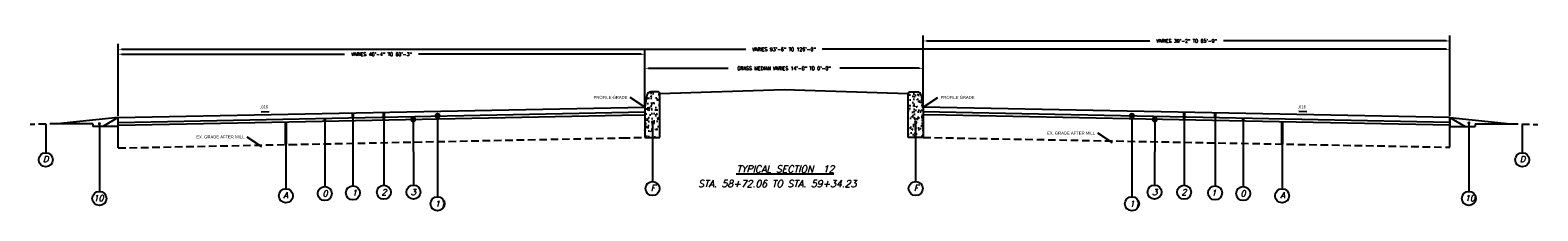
# Model space of a CAD drawing. Header units: feet. Extents: x 0 to 1837476, y 0 to 429622.
# Tile 30 of 33: x 1762711.69 to 1762761.49, y 428907.55 to 428913.51. Entities that reach past the tile are written whole.
import ezdxf

# ---------------------------------------------------------------- set-up
doc = ezdxf.new("R2010")
doc.units = ezdxf.units.FT
doc.header["$MEASUREMENT"] = 0
doc.linetypes.add('DASHED2', pattern=[0.375, 0.25, -0.125])
doc.layers.add('A-DETL-DIMS', color=1, linetype='Continuous')
doc.styles.add('Annotative', font='txt')
doc.styles.add('SIMPLEX', font='SIMPLEX.shx')
doc.styles.add('Text_30', font='romans.shx', dxfattribs={"oblique": 15, "height": 3})
doc.dimstyles.new('Annotative', dxfattribs={"dimtxt": 0.1128, "dimasz": 0.125, "dimexe": 0.18, "dimexo": 0.0625, "dimgap": 0.09, "dimtad": 0, "dimtih": 1, "dimtoh": 1, "dimdec": 1, "dimzin": 0, "dimdsep": 46, "dimtxsty": 'SIMPLEX', "dimcen": 0.09, "dimclrd": 256, "dimclre": 256, "dimclrt": 256, "dimaunit": 1, "dimadec": 3, "dimazin": 0, "dimtfac": 1, "dimtdec": 1, "dimtofl": 0, "dimtmove": 0, "dimatfit": 3, "dimfxl": 1, "dimtolj": 1, "dimtzin": 0, "dimlwd": -1, "dimlwe": -1, "dimarcsym": 0})
pattern_1 = [(130, (1762740.41887, 428909.8145), (-0.35863, -0.031376), [0.0375, -0.4125]), (185, (1762740.41887, 428909.8145), (0.069376, 0.376096), [0.03, -0.33]), (79.5486, (1762740.38898, 428909.81187), (-0.289255, 0.34472), [0.03187, -0.350571]), (133.816, (1762740.41887, 428909.9145), (-0.53362, -0.08276), [0.05625, -0.61875]), (83.3644, (1762740.3744, 428909.9076), (-0.46733, 0.48706), [0.047805, -0.525857]), (188.816, (1762740.41887, 428909.9145), (-0.46733, 0.48706), [0.045, -0.495]), (159, (1762740.36887, 428909.8895), (-0.298454, -0.201309), [0.0375, -0.4125]), (214, (1762740.36887, 428909.8895), (-0.121658, 0.362575), [0.03, -0.33]), (108.5486, (1762740.344, 428909.8727), (-0.420111, 0.161265), [0.03187, -0.350571]), (142.5, (1762740.41887, 428909.81449), (-0.00608, 0.166447), [0, -0.326, 0, -0.335, 0, -0.33125]), (172.5, (1762740.41887, 428909.81449), (-0.1315348, 0.197206), [0, -0.191, 0, -0.3185, 0, -0.12625]), (212.5, (1762740.53037, 428909.81449), (-0.2669112, -0.0112774), [0, -0.125, 0, -0.39, 0, -0.5175]), (222.5, (1762740.58037, 428909.81449), (-0.291593, 0.0500525), [0, -0.1625, 0, -0.259, 0, -0.3675])]

# ---------------------------------------------------------------- blocks, each defined once
blk = doc.blocks.new('*D148')
at = {"layer": 'A-DETL-DIMS', "transparency": 16777216}
for p, q in [((1762731.993, 428911.035), (1762731.993, 428912.434)), ((1762732.118, 428912.254), (1762734.742, 428912.254)), ((1762741.058, 428912.254), (1762738.435, 428912.254)), ((1762741.183, 428911.034), (1762741.183, 428912.434))]:
    blk.add_line(p, q, dxfattribs=at)
for points in [[(1762732.118, 428912.275), (1762732.118, 428912.233), (1762731.993, 428912.254)], [(1762741.058, 428912.275), (1762741.058, 428912.233), (1762741.183, 428912.254)]]:
    blk.add_solid(points, dxfattribs=at)
at = {"layer": 'A-DETL-DIMS', "color": 1, "transparency": 16777216, "insert": (1762736.588, 428912.254), "char_height": 0.1128, "attachment_point": 5, "style": 'SIMPLEX'}
blk.add_mtext('\\A1;GRASS MEDIAN VARIES 14\'-0" TO 0\'-0"', dxfattribs=at)
blk = doc.blocks.new('*D131')
at = {"layer": 'A-DETL-DIMS', "transparency": 16777216}
for p, q in [((1762714.598, 428910.687), (1762714.598, 428912.897)), ((1762714.723, 428912.717), (1762722.078, 428912.717)), ((1762731.868, 428912.717), (1762724.514, 428912.717)), ((1762731.993, 428911.035), (1762731.993, 428912.897))]:
    blk.add_line(p, q, dxfattribs=at)
for points in [[(1762714.723, 428912.738), (1762714.723, 428912.696), (1762714.598, 428912.717)], [(1762731.868, 428912.738), (1762731.868, 428912.696), (1762731.993, 428912.717)]]:
    blk.add_solid(points, dxfattribs=at)
at = {"layer": 'A-DETL-DIMS', "transparency": 16777216, "insert": (1762723.296, 428912.717), "char_height": 0.1128, "attachment_point": 5, "style": 'SIMPLEX'}
blk.add_mtext('\\A1;VARIES 40\'-4" TO 60\'-3"', dxfattribs=at)
blk = doc.blocks.new('*D132')
at = {"layer": 'A-DETL-DIMS', "transparency": 16777216}
for p, q in [((1762741.185, 428911.034), (1762741.185, 428913.337)), ((1762741.31, 428913.157), (1762748.667, 428913.157)), ((1762758.46, 428913.157), (1762751.103, 428913.157)), ((1762758.585, 428910.686), (1762758.585, 428913.337))]:
    blk.add_line(p, q, dxfattribs=at)
for points in [[(1762741.31, 428913.178), (1762741.31, 428913.136), (1762741.185, 428913.157)], [(1762758.46, 428913.178), (1762758.46, 428913.136), (1762758.585, 428913.157)]]:
    blk.add_solid(points, dxfattribs=at)
at = {"layer": 'A-DETL-DIMS', "transparency": 16777216, "insert": (1762749.885, 428913.157), "char_height": 0.1128, "attachment_point": 5, "style": 'SIMPLEX'}
blk.add_mtext('\\A1;VARIES 39\'-2" TO 65\'-9"', dxfattribs=at)
blk = doc.blocks.new('*D133')
at = {"layer": 'A-DETL-DIMS', "transparency": 16777216}
for p, q in [((1762714.593, 428910.686), (1762714.593, 428913.061)), ((1762758.585, 428910.686), (1762758.585, 428913.061)), ((1762714.718, 428912.881), (1762735.328, 428912.881)), ((1762758.46, 428912.881), (1762737.85, 428912.881))]:
    blk.add_line(p, q, dxfattribs=at)
for points in [[(1762714.718, 428912.902), (1762714.718, 428912.861), (1762714.593, 428912.881)], [(1762758.46, 428912.902), (1762758.46, 428912.861), (1762758.585, 428912.881)]]:
    blk.add_solid(points, dxfattribs=at)
at = {"layer": 'A-DETL-DIMS', "transparency": 16777216, "insert": (1762736.589, 428912.881), "char_height": 0.1128, "attachment_point": 5, "style": 'SIMPLEX'}
blk.add_mtext('\\A1;VARIES 93\'-6" TO 126\'-0"', dxfattribs=at)

msp = doc.modelspace()

# ---------------------------------------------------------------- hatches: boundary and pattern name
at = {"layer": 'A-DETL-DIMS'}
h = msp.add_hatch(dxfattribs=at)
h.set_pattern_fill('AR-CONC', color=8, scale=0.05, style=0)
h.set_pattern_definition(pattern_1)
h.paths.add_polyline_path([(1762732.493, 428911.422, 0.414214), (1762732.443, 428911.472), (1762732.184, 428911.472, 0.36571), (1762732.06, 428911.368), (1762731.993, 428910.972), (1762731.993, 428909.972), (1762732.493, 428909.972)])
h = msp.add_hatch(dxfattribs=at)
h.set_pattern_fill('AR-CONC', color=8, scale=0.05, style=0)
h.set_pattern_definition(pattern_1)
h.paths.add_polyline_path([(1762740.685, 428911.422, -0.414214), (1762740.735, 428911.472), (1762740.994, 428911.472, -0.36571), (1762741.118, 428911.368), (1762741.185, 428910.972), (1762741.185, 428909.972), (1762740.685, 428909.972)])

# ---------------------------------------------------------------- linework, layer by layer
for p, q in [((1762732.443, 428911.472), (1762732.184, 428911.472)), ((1762740.735, 428911.472), (1762740.994, 428911.472)), ((1762732.06, 428911.368), (1762731.993, 428910.972)), ((1762731.993, 428910.972), (1762731.993, 428909.972)), ((1762731.993, 428910.972), (1762731.993, 428909.972)), ((1762741.118, 428911.368), (1762741.185, 428910.972)), ((1762741.185, 428910.972), (1762741.185, 428909.972)), ((1762741.185, 428910.972), (1762741.185, 428909.972)), ((1762731.993, 428909.972), (1762732.493, 428909.972)), ((1762741.185, 428909.972), (1762740.685, 428909.972))]:
    msp.add_line(p, q, dxfattribs=at)
at = {"layer": 'A-DETL-DIMS', "color": 1}
for p, q in [((1762732.493, 428911.422), (1762736.589, 428911.554)), ((1762736.589, 428911.554), (1762740.685, 428911.424)), ((1762714.598, 428910.624), (1762731.993, 428910.972)), ((1762758.585, 428910.624), (1762741.185, 428910.972)), ((1762714.602, 428910.464), (1762731.996, 428910.812)), ((1762758.585, 428910.464), (1762741.185, 428910.812))]:
    msp.add_line(p, q, dxfattribs=at)
at = {"layer": 'A-DETL-DIMS', "linetype": 'DASHED2'}
for p, q in [((1762712.593, 428910.424), (1762711.691, 428910.397)), ((1762760.585, 428910.424), (1762761.486, 428910.397))]:
    msp.add_line(p, q, dxfattribs=at)
at = {"layer": 'A-DETL-DIMS'}
for points in [[(1762732.493, 428909.972), (1762732.493, 428911.422)], [(1762740.685, 428909.972), (1762740.685, 428911.422)], [(1762714.593, 428910.624), (1762712.593, 428910.424)], [(1762714.593, 428910.624), (1762714.091, 428910.334)], [(1762714.598, 428909.624), (1762714.598, 428910.624)], [(1762721.42, 428910.6), (1762721.423, 428908.352)], [(1762722.348, 428910.781), (1762722.352, 428908.373)], [(1762723.37, 428910.8), (1762723.374, 428908.396)], [(1762724.344, 428910.605), (1762724.35, 428908.398)], [(1762725.147, 428910.685), (1762725.147, 428908.013)], [(1762732.244, 428910.481), (1762732.245, 428908.515)], [(1762740.936, 428910.481), (1762740.937, 428908.515)], [(1762748.081, 428910.685), (1762748.081, 428908.013)], [(1762748.834, 428910.605), (1762748.828, 428908.398)], [(1762749.808, 428910.8), (1762749.804, 428908.396)], [(1762750.83, 428910.781), (1762750.826, 428908.373)], [(1762751.758, 428910.601), (1762751.755, 428908.352)], [(1762758.585, 428909.649), (1762758.585, 428910.624)], [(1762758.585, 428909.649), (1762758.585, 428910.624)], [(1762758.585, 428910.624), (1762760.585, 428910.424)], [(1762758.585, 428910.624), (1762759.087, 428910.334)], [(1762758.585, 428910.624), (1762758.585, 428910.334)], [(1762712.207, 428910.412), (1762712.207, 428909.467)], [(1762713.763, 428910.424), (1762712.593, 428910.424)], [(1762713.763, 428910.424), (1762713.763, 428910.334)], [(1762714.593, 428910.334), (1762713.763, 428910.334)], [(1762713.977, 428910.423), (1762713.977, 428908.19)], [(1762720.136, 428910.385), (1762720.139, 428908.276)], [(1762753.042, 428910.385), (1762753.039, 428908.276)], [(1762758.585, 428910.334), (1762759.415, 428910.334)], [(1762759.21, 428910.449), (1762759.21, 428908.19)], [(1762759.415, 428910.424), (1762759.415, 428910.334)], [(1762759.415, 428910.424), (1762760.585, 428910.424)], [(1762760.97, 428910.412), (1762760.971, 428909.467)]]:
    msp.add_lwpolyline(points, dxfattribs=at)
for points, const_width in [([(1762714.002, 428910.423, -1), (1762713.952, 428910.423, -1)], 0.05), ([(1762724.394, 428910.565, -1), (1762724.294, 428910.565, -1)], 0.1), ([(1762725.197, 428910.685, -1), (1762725.097, 428910.685, -1)], 0.1), ([(1762732.269, 428910.481, -1), (1762732.219, 428910.481, -1)], 0.05), ([(1762740.961, 428910.481, -1), (1762740.911, 428910.481, -1)], 0.05), ([(1762748.131, 428910.685, -1), (1762748.031, 428910.685, -1)], 0.1), ([(1762748.783, 428910.565, 1), (1762748.883, 428910.565, 1)], 0.1), ([(1762759.235, 428910.449, -1), (1762759.185, 428910.449, -1)], 0.05)]:
    msp.add_lwpolyline(points, format="xyb", close=True, dxfattribs=dict(at, const_width=const_width))
at = {"layer": 'A-DETL-DIMS', "color": 1}
for points in [[(1762714.598, 428910.374), (1762720.24, 428910.487), (1762731.238, 428910.707), (1762731.994, 428910.722)], [(1762758.585, 428910.374), (1762752.938, 428910.487), (1762741.94, 428910.707), (1762741.184, 428910.722)]]:
    msp.add_lwpolyline(points, dxfattribs=at)
at = {"layer": 'A-DETL-DIMS', "const_width": 0.1}
for points in [[(1762720.137, 428909.738), (1762720.134, 428910.481)], [(1762721.42, 428910.506), (1762721.42, 428910.6)], [(1762722.349, 428910.619), (1762722.347, 428910.781)], [(1762723.371, 428910.545), (1762723.37, 428910.8)], [(1762749.807, 428910.545), (1762749.808, 428910.8)], [(1762750.829, 428910.619), (1762750.831, 428910.781)], [(1762751.758, 428910.506), (1762751.758, 428910.601)], [(1762753.041, 428909.738), (1762753.044, 428910.481)]]:
    msp.add_lwpolyline(points, dxfattribs=at)
at = {"layer": 'A-DETL-DIMS', "color": 8, "linetype": 'DASHED2'}
for points in [[(1762714.598, 428909.624), (1762720.26, 428909.737), (1762731.258, 428909.957), (1762731.993, 428909.972)], [(1762741.185, 428909.972), (1762758.585, 428909.649)]]:
    msp.add_lwpolyline(points, dxfattribs=at)
at = {"layer": 'A-DETL-DIMS'}
for centre in [(1762712.206, 428909.234), (1762760.972, 428909.234), (1762732.246, 428908.282), (1762740.938, 428908.282), (1762720.139, 428908.043), (1762753.039, 428908.043)]:
    msp.add_circle(centre, 0.233, dxfattribs=at)
at = {"layer": 'A-DETL-DIMS', "color": 2}
for centre in [(1762713.977, 428907.957), (1762721.423, 428908.119), (1762722.352, 428908.14), (1762723.374, 428908.163), (1762724.35, 428908.165), (1762725.147, 428907.78), (1762748.081, 428907.78), (1762748.828, 428908.165), (1762749.804, 428908.163), (1762750.826, 428908.14), (1762751.755, 428908.119), (1762759.21, 428907.957)]:
    msp.add_circle(centre, 0.233, dxfattribs=at)
at = {"layer": 'A-DETL-DIMS'}
for centre, radius, start, end in [((1762732.184, 428911.347), 0.125, 90, 170.352), ((1762732.443, 428911.422), 0.05, 0, 90), ((1762740.735, 428911.422), 0.05, 90, 180), ((1762740.994, 428911.347), 0.125, 9.648, 90)]:
    msp.add_arc(centre, radius, start, end, dxfattribs=at)

# ---------------------------------------------------------------- texts
at = {"layer": 'A-DETL-DIMS', "style": 'Annotative'}
for rotation, p in [(1.1458, (1762719.283, 428910.926)), (358.8542, (1762753.557, 428910.933))]:
    msp.add_text('.016', height=0.1, rotation=rotation, dxfattribs=at).set_placement(p)
at = {"layer": 'A-DETL-DIMS', "color": 3, "style": 'Text_30', "oblique": 15}
for s, p in [('%%UTYPICAL SECTION  12', (1762735.021, 428908.817)), ('STA. 58+72.06 TO STA. 59+34.23', (1762733.753, 428908.334))]:
    msp.add_text(s, height=0.225, dxfattribs=at).set_placement(p)
at = {"layer": 'A-DETL-DIMS', "color": 3, "char_height": 0.1, "style": 'Annotative'}
for s, insert, attachment_point in [('\\A1;PROFILE GRADE', (1762731.418, 428911.243), 9), ('\\A1;PROFILE GRADE', (1762741.762, 428911.243), 7), ('\\A1;EX. GRADE AFTER MILL', (1762718.768, 428909.935), 9), ('\\A1;EX. GRADE AFTER MILL', (1762746.863, 428910.063), 9)]:
    msp.add_mtext(s, dxfattribs=dict(at, insert=insert, attachment_point=attachment_point))
at = {"layer": 'A-DETL-DIMS', "char_height": 0.2, "width": 13.66884, "style": 'Text_30'}
for s, insert, attachment_point in [('D', (1762712.112, 428909.355), 1), ('D', (1762761.066, 428909.355), 3), ('F', (1762732.339, 428908.402), 3), ('F', (1762741.031, 428908.402), 3)]:
    msp.add_mtext(s, dxfattribs=dict(at, insert=insert, attachment_point=attachment_point))
at = {"layer": 'A-DETL-DIMS', "color": 2, "char_height": 0.2, "width": 13.66884, "style": 'Text_30'}
for s, insert, attachment_point in [('10', (1762714.115, 428908.067), 3), ('10', (1762759.072, 428908.067), 1), ('11', (1762725.055, 428907.881), 1), ('11', (1762747.989, 428907.881), 1)]:
    msp.add_mtext(s, dxfattribs=dict(at, insert=insert, attachment_point=attachment_point))
at = {"layer": 'A-DETL-DIMS', "char_height": 0.2, "width": 13.66884, "style": 'Text_30'}
for insert, attachment_point, rotation in [((1762720.045, 428908.163), 1, 0.1417), ((1762753.133, 428908.163), 3, 359.8583)]:
    msp.add_mtext('A', dxfattribs=dict(at, insert=insert, attachment_point=attachment_point, rotation=rotation))
at = {"layer": 'A-DETL-DIMS', "color": 2, "char_height": 0.2, "width": 13.66884, "style": 'Text_30'}
for s, insert, attachment_point, rotation in [('0', (1762721.344, 428908.22), 1, 0.1417), ('1', (1762722.312, 428908.241), 1, 0.1417), ('2', (1762723.295, 428908.264), 1, 0.1417), ('3', (1762724.259, 428908.266), 1, 0.1417), ('3', (1762748.919, 428908.266), 3, 359.8583), ('2', (1762749.883, 428908.264), 3, 359.8583), ('1', (1762750.866, 428908.241), 3, 359.8583), ('0', (1762751.834, 428908.22), 3, 359.8583)]:
    msp.add_mtext(s, dxfattribs=dict(at, insert=insert, attachment_point=attachment_point, rotation=rotation))

# ---------------------------------------------------------------- dimensions: what is measured, and where the dimension line sits
at = {"layer": 'A-DETL-DIMS'}
for base, p1, p2, text, picture, middle in [((1762758.585, 428913.157), (1762741.185, 428910.972), (1762758.585, 428910.624), 'VARIES 39\'-2" TO 65\'-9"', '*D132', (1762749.885, 428913.157)), ((1762758.585, 428912.881), (1762714.593, 428910.624), (1762758.585, 428910.624), 'VARIES 93\'-6" TO 126\'-0"', '*D133', (1762736.589, 428912.881)), ((1762731.993, 428912.717), (1762714.598, 428910.624), (1762731.993, 428910.973), 'VARIES 40\'-4" TO 60\'-3"', '*D131', (1762723.296, 428912.717))]:
    dim = msp.add_linear_dim(base=base, p1=p1, p2=p2, text=text, dimstyle='Annotative', dxfattribs=at)
    dim.commit()
    dim.dimension.update_dxf_attribs({"geometry": picture, "text_midpoint": middle})
dim = msp.add_linear_dim(base=(1762741.183, 428912.254), p1=(1762731.993, 428910.973), p2=(1762741.183, 428910.972), text='GRASS MEDIAN VARIES 14\'-0" TO 0\'-0"', dimstyle='Annotative', override={"dimclrt": 1}, dxfattribs=at)
dim.commit()
dim.dimension.update_dxf_attribs({"geometry": '*D148', "text_midpoint": (1762736.588, 428912.254)})

# ---------------------------------------------------------------- leaders
for points in [[(1762731.994, 428910.972), (1762731.508, 428911.293)], [(1762741.185, 428910.972), (1762741.672, 428911.293)], [(1762719.32, 428910.821), (1762719.58, 428910.826)], [(1762753.858, 428910.821), (1762753.598, 428910.826)], [(1762719.345, 428909.664), (1762718.858, 428909.985)], [(1762747.439, 428909.792), (1762746.953, 428910.113)]]:
    msp.add_leader(points, dimstyle='Annotative', override={"dimscale": 0, "dimgap": 0.09, "dimtad": 0}, dxfattribs=at)

doc.saveas('drawing.dxf')
